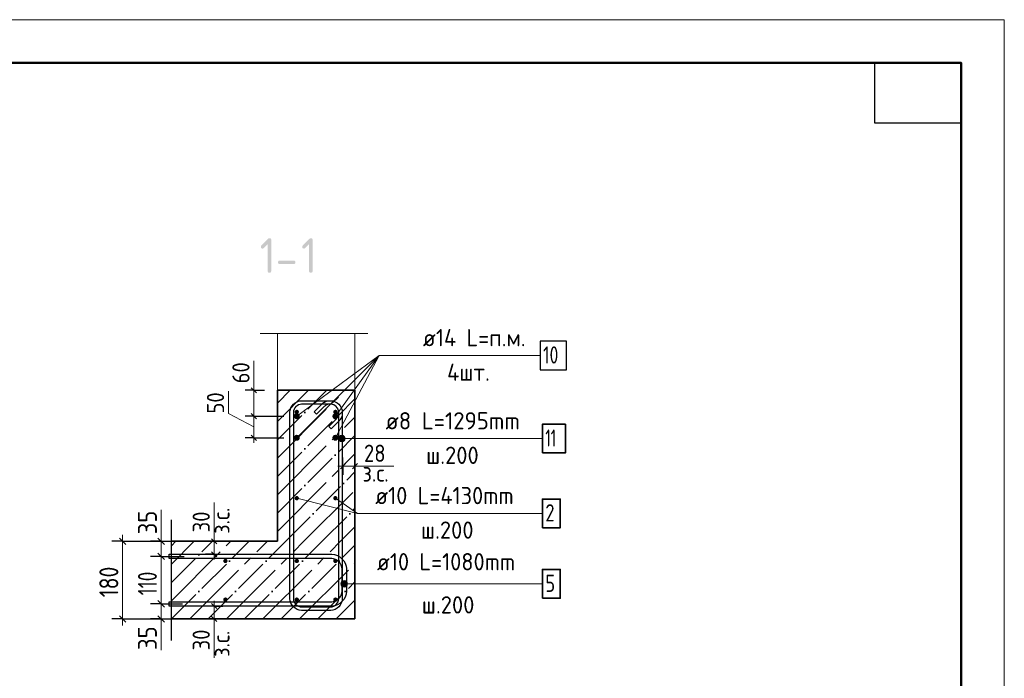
# Model space of a CAD drawing. Header units: millimetres. Extents: x -49773 to 2322955, y -3321 to 58485.
# Tile 225 of 256: x 949856 to 961274, y 49707 to 57340. Entities that reach past the tile are written whole.
import ezdxf

# ---------------------------------------------------------------- set-up
doc = ezdxf.new("R2010")
doc.units = ezdxf.units.MM
doc.linetypes.add('______11', pattern=[500, 400, -50, 0, -50])
doc.linetypes.add('______5', pattern=[1100, 800, -100, 100, -100])
for name, color, linetype, lineweight in [('Standard', 7, 'Continuous', 25), ('Арм.стержн. Арматура края', 96, 'Continuous', 35), ('Арм.стержн. вертикальными 1', 22, 'Continuous', 35), ('Арм.стержн. Доп. арматура', 180, 'Continuous', 35), ('Арм.стержн. Хомут', 240, 'Continuous', 35), ('Размерная линия_ общее', 7, 'Continuous', 13), ('Размерная линия_ общее_1', 7, 'Continuous', 13)]:
    doc.layers.add(name, color=color, linetype=linetype, lineweight=lineweight)
doc.styles.add('ISOCPEUR', font='txt')

msp = doc.modelspace()

# ---------------------------------------------------------------- hatches: boundary and pattern name
at = {"layer": 'Standard', "linetype": 'Continuous', "lineweight": 35, "transparency": 33554687}
for points in [[(952732.3, 54739.6), (952686.3, 54693.6), (952684.9, 54692.1), (952683.3, 54691), (952681.7, 54690), (952679.9, 54689.2), (952678.2, 54688.5), (952676.3, 54688.2), (952674.4, 54687.8), (952672.4, 54687.8), (952669.9, 54687.8), (952667.7, 54688.1), (952665.5, 54688.4), (952663.6, 54689.1), (952661.7, 54689.7), (952660.2, 54690.6), (952658.6, 54691.6), (952657.4, 54692.8), (952656.1, 54694.1), (952655.2, 54695.6), (952654.2, 54697.2), (952653.6, 54699.1), (952653, 54700.9), (952652.7, 54703.1), (952652.4, 54705.3), (952652.4, 54707.8), (952652.4, 54709.8), (952652.7, 54711.7), (952653.1, 54713.6), (952653.8, 54715.4), (952654.5, 54717.1), (952655.6, 54718.7), (952656.7, 54720.3), (952658.1, 54721.7), (952736.3, 54799.9), (952738.3, 54801.9), (952740.3, 54803.4), (952742.2, 54804.8), (952744.3, 54805.8), (952746.3, 54806.8), (952748.3, 54807.3), (952750.3, 54807.8), (952752.4, 54807.8), (952754.9, 54807.8), (952757.1, 54807.5), (952759.3, 54807.2), (952761.1, 54806.5), (952763, 54805.9), (952764.6, 54805), (952766.2, 54804), (952767.4, 54802.8), (952768.7, 54801.5), (952769.6, 54800), (952770.5, 54798.4), (952771.2, 54796.5), (952771.8, 54794.7), (952772.1, 54792.5), (952772.4, 54790.3), (952772.4, 54787.8), (952772.4, 54427.8), (952772.4, 54425.3), (952772.1, 54423.1), (952771.8, 54420.9), (952771.2, 54419), (952770.5, 54417.2), (952769.6, 54415.6), (952768.7, 54414), (952767.4, 54412.8), (952766.2, 54411.5), (952764.6, 54410.6), (952763, 54409.7), (952761.1, 54409), (952759.3, 54408.4), (952757.1, 54408.1), (952754.9, 54407.8), (952752.4, 54407.8), (952749.9, 54407.8), (952747.7, 54408.1), (952745.5, 54408.4), (952743.6, 54409), (952741.7, 54409.7), (952740.2, 54410.6), (952738.6, 54411.5), (952737.4, 54412.8), (952736.1, 54414), (952735.2, 54415.6), (952734.2, 54417.2), (952733.6, 54419), (952733, 54420.9), (952732.7, 54423.1), (952732.3, 54425.3), (952732.3, 54427.8)], [(953212.1, 54739.6), (953166.1, 54693.6), (953164.6, 54692.1), (953163.1, 54691), (953161.5, 54690), (953159.7, 54689.2), (953158, 54688.5), (953156.1, 54688.2), (953154.2, 54687.8), (953152.1, 54687.8), (953149.6, 54687.8), (953147.5, 54688.1), (953145.3, 54688.4), (953143.4, 54689.1), (953141.5, 54689.7), (953140, 54690.6), (953138.4, 54691.6), (953137.2, 54692.8), (953135.9, 54694.1), (953135, 54695.6), (953134, 54697.2), (953133.4, 54699.1), (953132.8, 54700.9), (953132.5, 54703.1), (953132.1, 54705.3), (953132.1, 54707.8), (953132.1, 54709.8), (953132.5, 54711.7), (953132.9, 54713.6), (953133.6, 54715.4), (953134.3, 54717.1), (953135.4, 54718.7), (953136.5, 54720.3), (953137.9, 54721.7), (953216.1, 54799.9), (953218, 54801.9), (953220, 54803.4), (953222, 54804.8), (953224, 54805.8), (953226.1, 54806.8), (953228.1, 54807.3), (953230.1, 54807.8), (953232.2, 54807.8), (953234.7, 54807.8), (953236.9, 54807.5), (953239.1, 54807.2), (953240.9, 54806.5), (953242.8, 54805.9), (953244.4, 54805), (953245.9, 54804), (953247.2, 54802.8), (953248.4, 54801.5), (953249.4, 54800), (953250.3, 54798.4), (953250.9, 54796.5), (953251.6, 54794.7), (953251.9, 54792.5), (953252.2, 54790.3), (953252.2, 54787.8), (953252.2, 54427.8), (953252.2, 54425.3), (953251.9, 54423.1), (953251.6, 54420.9), (953250.9, 54419), (953250.3, 54417.2), (953249.4, 54415.6), (953248.4, 54414), (953247.2, 54412.8), (953245.9, 54411.5), (953244.4, 54410.6), (953242.8, 54409.7), (953240.9, 54409), (953239.1, 54408.4), (953236.9, 54408.1), (953234.7, 54407.8), (953232.2, 54407.8), (953229.7, 54407.8), (953227.5, 54408.1), (953225.3, 54408.4), (953223.4, 54409), (953221.5, 54409.7), (953219.9, 54410.6), (953218.4, 54411.5), (953217.1, 54412.8), (953215.9, 54414), (953214.9, 54415.6), (953214, 54417.2), (953213.4, 54419), (953212.8, 54420.9), (953212.4, 54423.1), (953212.1, 54425.3), (953212.1, 54427.8)], [(953032.4, 54507.6), (952872.5, 54507.6), (952870, 54507.6), (952867.8, 54507.9), (952865.6, 54508.2), (952863.7, 54508.9), (952861.9, 54509.5), (952860.3, 54510.4), (952858.7, 54511.4), (952857.5, 54512.6), (952856.2, 54513.9), (952855.3, 54515.4), (952854.4, 54517), (952853.7, 54518.9), (952853.1, 54520.8), (952852.8, 54522.9), (952852.5, 54525.1), (952852.5, 54527.6), (952852.5, 54530.1), (952852.8, 54532.3), (952853.1, 54534.5), (952853.7, 54536.4), (952854.4, 54538.3), (952855.3, 54539.8), (952856.2, 54541.4), (952857.5, 54542.7), (952858.7, 54543.9), (952860.3, 54544.9), (952861.9, 54545.8), (952863.7, 54546.4), (952865.6, 54547), (952867.8, 54547.4), (952870, 54547.7), (952872.5, 54547.7), (953032.4, 54547.7), (953034.9, 54547.7), (953037.1, 54547.4), (953039.3, 54547), (953041.2, 54546.4), (953043, 54545.8), (953044.6, 54544.9), (953046.2, 54543.9), (953047.4, 54542.7), (953048.7, 54541.4), (953049.6, 54539.8), (953050.5, 54538.3), (953051.2, 54536.4), (953051.8, 54534.5), (953052.1, 54532.3), (953052.4, 54530.1), (953052.4, 54527.6), (953052.4, 54525.1), (953052.1, 54522.9), (953051.8, 54520.8), (953051.2, 54518.9), (953050.5, 54517), (953049.6, 54515.4), (953048.7, 54513.9), (953047.4, 54512.6), (953046.2, 54511.4), (953044.6, 54510.4), (953043, 54509.5), (953041.2, 54508.9), (953039.3, 54508.2), (953037.1, 54507.9), (953034.9, 54507.6)]]:
    msp.add_hatch(color=7, dxfattribs=at).paths.add_polyline_path(points, flags=16)
at = {"layer": 'Арм.стержн. Арматура края', "linetype": 'Continuous', "lineweight": 13, "transparency": 33554687}
for points in [[(953587, 50782.9), (953587, 50820.4), (953581.7, 50801.6)], [(953600.5, 50769.4), (953600.5, 50833.9), (953587, 50820.4)], [(953600.5, 50769.4), (953587, 50820.4), (953587, 50782.9)], [(953619.2, 50764.1), (953619.2, 50839.1), (953600.5, 50833.9)], [(953619.2, 50764.1), (953600.5, 50833.9), (953600.5, 50769.4)], [(953638, 50769.4), (953638, 50833.9), (953619.2, 50839.1)], [(953638, 50769.4), (953619.2, 50839.1), (953619.2, 50764.1)], [(953651.4, 50782.9), (953651.4, 50820.4), (953638, 50833.9)], [(953651.4, 50782.9), (953638, 50833.9), (953638, 50769.4)], [(953651.4, 50820.4), (953651.4, 50782.9), (953656.7, 50801.6)]]:
    msp.add_hatch(color=7, dxfattribs=at).paths.add_polyline_path(points)
at = {"layer": 'Арм.стержн. вертикальными 1', "linetype": 'Continuous', "lineweight": 50, "transparency": 33554687}
for points in [[(953094.2, 52794.7), (953092.3, 52804.2), (953086.9, 52812.3), (953078.8, 52817.8), (953069.2, 52819.7), (953059.6, 52817.8), (953051.5, 52812.3), (953046.1, 52804.2), (953044.2, 52794.7), (953046.1, 52785.1), (953051.5, 52777), (953059.6, 52771.6), (953069.2, 52769.7), (953078.8, 52771.6), (953086.9, 52777), (953092.3, 52785.1)], [(953541.9, 52794.7), (953540, 52804.2), (953534.5, 52812.3), (953526.4, 52817.8), (953516.9, 52819.7), (953507.3, 52817.8), (953499.2, 52812.3), (953493.8, 52804.2), (953491.9, 52794.7), (953493.8, 52785.1), (953499.2, 52777), (953507.3, 52771.6), (953516.9, 52769.7), (953526.4, 52771.6), (953534.5, 52777), (953540, 52785.1)], [(953094.2, 51794.7), (953092.3, 51804.2), (953086.9, 51812.3), (953078.8, 51817.8), (953069.2, 51819.7), (953059.6, 51817.8), (953051.5, 51812.3), (953046.1, 51804.2), (953044.2, 51794.7), (953046.1, 51785.1), (953051.5, 51777), (953059.6, 51771.6), (953069.2, 51769.7), (953078.8, 51771.6), (953086.9, 51777), (953092.3, 51785.1)], [(953541.9, 51794.7), (953540, 51804.2), (953534.5, 51812.3), (953526.4, 51817.8), (953516.9, 51819.7), (953507.3, 51817.8), (953499.2, 51812.3), (953493.8, 51804.2), (953491.9, 51794.7), (953493.8, 51785.1), (953499.2, 51777), (953507.3, 51771.6), (953516.9, 51769.7), (953526.4, 51771.6), (953534.5, 51777), (953540, 51785.1)], [(952266.7, 51067.2), (952264.8, 51076.7), (952259.4, 51084.9), (952251.3, 51090.3), (952241.7, 51092.2), (952232.1, 51090.3), (952224, 51084.9), (952218.6, 51076.7), (952216.7, 51067.2), (952218.6, 51057.6), (952224, 51049.5), (952232.1, 51044.1), (952241.7, 51042.2), (952251.3, 51044.1), (952259.4, 51049.5), (952264.8, 51057.6)], [(953094.2, 51067.2), (953092.3, 51076.7), (953086.9, 51084.9), (953078.8, 51090.3), (953069.2, 51092.2), (953059.6, 51090.3), (953051.5, 51084.9), (953046.1, 51076.7), (953044.2, 51067.2), (953046.1, 51057.6), (953051.5, 51049.5), (953059.6, 51044.1), (953069.2, 51042.2), (953078.8, 51044.1), (953086.9, 51049.5), (953092.3, 51057.6)], [(953541.9, 51067.2), (953540, 51076.7), (953534.5, 51084.9), (953526.4, 51090.3), (953516.9, 51092.2), (953507.3, 51090.3), (953499.2, 51084.9), (953493.8, 51076.7), (953491.9, 51067.2), (953493.8, 51057.6), (953499.2, 51049.5), (953507.3, 51044.1), (953516.9, 51042.2), (953526.4, 51044.1), (953534.5, 51049.5), (953540, 51057.6)], [(952266.7, 50619.5), (952264.8, 50629.1), (952259.4, 50637.2), (952251.3, 50642.6), (952241.7, 50644.5), (952232.1, 50642.6), (952224, 50637.2), (952218.6, 50629.1), (952216.7, 50619.5), (952218.6, 50610), (952224, 50601.8), (952232.1, 50596.4), (952241.7, 50594.5), (952251.3, 50596.4), (952259.4, 50601.8), (952264.8, 50610)], [(953094.2, 50619.5), (953092.3, 50629.1), (953086.9, 50637.2), (953078.8, 50642.6), (953069.2, 50644.5), (953059.6, 50642.6), (953051.5, 50637.2), (953046.1, 50629.1), (953044.2, 50619.5), (953046.1, 50610), (953051.5, 50601.8), (953059.6, 50596.4), (953069.2, 50594.5), (953078.8, 50596.4), (953086.9, 50601.8), (953092.3, 50610)], [(953541.9, 50619.5), (953540, 50629.1), (953534.5, 50637.2), (953526.4, 50642.6), (953516.9, 50644.5), (953507.3, 50642.6), (953499.2, 50637.2), (953493.8, 50629.1), (953491.9, 50619.5), (953493.8, 50610), (953499.2, 50601.8), (953507.3, 50596.4), (953516.9, 50594.5), (953526.4, 50596.4), (953534.5, 50601.8), (953540, 50610)]]:
    msp.add_hatch(color=4, dxfattribs=at).paths.add_polyline_path(points)
at = {"layer": 'Арм.стержн. Доп. арматура', "linetype": 'Continuous', "lineweight": 50, "transparency": 33554687}
for points in [[(953104.2, 52744.7), (953101.5, 52758.1), (953093.9, 52769.4), (953082.6, 52777), (953069.2, 52779.7), (953055.8, 52777), (953044.5, 52769.4), (953036.9, 52758.1), (953034.2, 52744.7), (953036.9, 52731.3), (953044.5, 52719.9), (953055.8, 52712.3), (953069.2, 52709.7), (953082.6, 52712.3), (953093.9, 52719.9), (953101.5, 52731.3)], [(953551.9, 52744.7), (953549.2, 52758.1), (953541.6, 52769.4), (953530.2, 52777), (953516.9, 52779.7), (953503.5, 52777), (953492.1, 52769.4), (953484.5, 52758.1), (953481.9, 52744.7), (953484.5, 52731.3), (953492.1, 52719.9), (953503.5, 52712.3), (953516.9, 52709.7), (953530.2, 52712.3), (953541.6, 52719.9), (953549.2, 52731.3)], [(953104.2, 52494.7), (953101.5, 52508.1), (953093.9, 52519.4), (953082.6, 52527), (953069.2, 52529.7), (953055.8, 52527), (953044.5, 52519.4), (953036.9, 52508.1), (953034.2, 52494.7), (953036.9, 52481.3), (953044.5, 52469.9), (953055.8, 52462.3), (953069.2, 52459.7), (953082.6, 52462.3), (953093.9, 52469.9), (953101.5, 52481.3)], [(953551.9, 52494.7), (953549.2, 52508.1), (953541.6, 52519.4), (953530.2, 52527), (953516.9, 52529.7), (953503.5, 52527), (953492.1, 52519.4), (953484.5, 52508.1), (953481.9, 52494.7), (953484.5, 52481.3), (953492.1, 52469.9), (953503.5, 52462.3), (953516.9, 52459.7), (953530.2, 52462.3), (953541.6, 52469.9), (953549.2, 52481.3)]]:
    msp.add_hatch(color=7, dxfattribs=at).paths.add_polyline_path(points)
at = {"layer": 'Арм.стержн. Хомут', "linetype": 'Continuous', "lineweight": 13, "transparency": 33554687}
for points in [[(953572.8, 52517.2), (953591.6, 52447.4), (953591.6, 52522.4)], [(953591.6, 52522.4), (953591.6, 52447.4), (953610.3, 52452.7)], [(953591.6, 52522.4), (953610.3, 52452.7), (953610.3, 52517.2)], [(953559.3, 52466.2), (953559.3, 52503.7), (953554.1, 52484.9)], [(953559.3, 52503.7), (953572.8, 52452.7), (953572.8, 52517.2)], [(953559.3, 52503.7), (953559.3, 52466.2), (953572.8, 52452.7)], [(953572.8, 52517.2), (953572.8, 52452.7), (953591.6, 52447.4)], [(953610.3, 52517.2), (953610.3, 52452.7), (953623.8, 52466.2)], [(953610.3, 52517.2), (953623.8, 52466.2), (953623.8, 52503.7)], [(953623.8, 52503.7), (953623.8, 52466.2), (953629, 52484.9)]]:
    msp.add_hatch(color=7, dxfattribs=at).paths.add_polyline_path(points)

# ---------------------------------------------------------------- linework, layer by layer
at = {"layer": 'Standard', "color": 7, "linetype": 'Continuous', "lineweight": 13, "transparency": 33554687}
for p, q in [((952644.2, 53703.4), (953894.2, 53703.4)), ((953744.2, 52165), (954194.2, 52165)), ((952110.8, 51294.7), (952110.8, 51744.7)), ((953069.2, 51794.7), (953771.6, 51618.3)), ((952110.8, 50394.7), (952110.8, 49944.7))]:
    msp.add_line(p, q, dxfattribs=at)
at = {"layer": 'Standard', "color": 253, "linetype": '______11', "lineweight": 35, "true_color": 0xababab, "transparency": 33554687}
for p, q in [((952844.2, 52471.1), (953417.8, 53044.7)), ((952844.2, 52895.3), (952993.5, 53044.7)), ((952844.2, 52046.8), (953744.2, 52946.8)), ((952844.2, 51622.5), (953744.2, 52522.5)), ((952940.6, 51294.7), (953744.2, 52098.3)), ((953364.8, 51294.7), (953744.2, 51674)), ((951615.8, 51242.7), (951667.8, 51294.7)), ((951615.8, 50818.4), (952092, 51294.7)), ((951616.3, 50394.7), (952516.3, 51294.7)), ((952040.6, 50394.7), (952940.6, 51294.7)), ((952464.8, 50394.7), (953364.8, 51294.7)), ((952889.1, 50394.7), (953744.2, 51249.8)), ((953313.4, 50394.7), (953744.2, 50825.5)), ((953737.6, 50394.7), (953744.2, 50401.2))]:
    msp.add_line(p, q, dxfattribs=at)
at = {"layer": 'Standard', "color": 253, "linetype": '______5', "lineweight": 35, "true_color": 0xababab, "transparency": 33554687}
for p, q in [((952844.2, 52259), (953629.9, 53044.7)), ((952844.2, 52683.2), (953205.7, 53044.7)), ((952844.2, 51834.7), (953744.2, 52734.7)), ((952844.2, 51410.4), (953744.2, 52310.4)), ((953152.7, 51294.7), (953744.2, 51886.2)), ((953577, 51294.7), (953744.2, 51461.9)), ((951615.8, 51030.5), (951879.9, 51294.7)), ((951615.8, 50606.3), (952304.2, 51294.7)), ((951828.4, 50394.7), (952728.4, 51294.7)), ((952252.7, 50394.7), (953152.7, 51294.7)), ((952677, 50394.7), (953577, 51294.7)), ((953101.2, 50394.7), (953744.2, 51037.6)), ((953525.5, 50394.7), (953744.2, 50613.4))]:
    msp.add_line(p, q, dxfattribs=at)
at = {"layer": 'Standard', "color": 7, "linetype": 'Continuous', "lineweight": 35, "transparency": 33554687}
for p, q in [((952844.2, 53044.7), (952844.2, 51294.7)), ((953744.2, 53044.7), (952844.2, 53044.7)), ((953744.2, 51294.7), (953744.2, 53044.7)), ((952844.2, 51294.7), (951615.8, 51294.7)), ((953744.2, 50394.7), (953744.2, 51294.7)), ((951615.8, 50394.7), (953744.2, 50394.7))]:
    msp.add_line(p, q, dxfattribs=at)
at = {"layer": 'Standard', "color": 7, "linetype": 'Continuous', "lineweight": 25, "transparency": 33554687}
msp.add_line((951615.8, 50144.7), (951615.8, 51544.7), dxfattribs=at)
at = {"layer": 'Standard', "color": 7, "linetype": 'Continuous', "lineweight": 13, "transparency": 33554687}
msp.add_lwpolyline([(919273.5, -2060.4), (961273.5, -2060.4), (961273.5, 57339.6), (919273.5, 57339.6), (919273.5, -2060.4)], close=True, dxfattribs=at)
at = {"layer": 'Standard', "color": 7, "linetype": 'Continuous', "lineweight": 50, "transparency": 33554687}
msp.add_lwpolyline([(921273.5, 56839.6), (960773.5, 56839.6), (960773.5, -1560.4), (921273.5, -1560.4), (921273.5, 56839.6)], close=True, dxfattribs=at)
at = {"layer": 'Standard', "color": 7, "linetype": 'Continuous', "lineweight": 25, "transparency": 33554687}
msp.add_lwpolyline([(960773.5, 56839.6), (960773.5, 56139.6), (959773.5, 56139.6), (959773.5, 56839.6), (960773.5, 56839.6)], close=True, dxfattribs=at)
at = {"layer": 'Standard', "color": 7, "linetype": 'Continuous', "lineweight": 13, "transparency": 33554687}
msp.add_lwpolyline([(952844.2, 53044.7), (953744.2, 53044.7), (953744.2, 53703.4), (952844.2, 53703.4), (952844.2, 53044.7)], dxfattribs=at)
at = {"layer": 'Арм.стержн. Арматура края', "color": 7, "linetype": 'Continuous', "lineweight": 13, "transparency": 33554687}
for p, q in [((953619.2, 50839.1), (953619.2, 50839.1)), ((953581.7, 50801.6), (953581.7, 50801.6)), ((953898.2, 50801.6), (953619.2, 50801.6)), ((953619.2, 50764.1), (953619.2, 50764.1)), ((953656.7, 50801.6), (953656.7, 50801.6)), ((953898.2, 50801.6), (955918.2, 50801.6))]:
    msp.add_line(p, q, dxfattribs=at)
at = {"layer": 'Арм.стержн. Арматура края', "color": 4, "linetype": 'Continuous', "lineweight": 25, "transparency": 33554687}
msp.add_lwpolyline([(951590.8, 50594.7), (953474, 50594.7), (953496.6, 50597.8), (953519.5, 50605.3), (953540.5, 50617.1), (953557.5, 50631.3), (953571.8, 50648.4), (953583.5, 50669.4), (953591.1, 50692.3), (953594.2, 50714.9), (953594.2, 50974.5), (953591.1, 50997.1), (953583.5, 51020), (953571.8, 51040.9), (953557.5, 51058), (953540.5, 51072.2), (953519.5, 51084), (953496.6, 51091.5), (953474, 51094.7), (951590.8, 51094.7), (951590.8, 51144.7), (953477.5, 51144.7), (953508, 51140.4), (953539.7, 51129.9), (953568.9, 51113.6), (953593, 51093.5), (953613.1, 51069.4), (953629.5, 51040.2), (953640, 51008.4), (953644.2, 50977.9), (953644.2, 50711.4), (953640, 50680.9), (953629.5, 50649.1), (953613.1, 50619.9), (953593, 50595.8), (953568.9, 50575.7), (953539.7, 50559.4), (953508, 50548.9), (953477.5, 50544.7), (951590.8, 50544.7), (951590.8, 50594.7)], dxfattribs=at)
at = {"layer": 'Арм.стержн. Арматура края', "color": 7, "linetype": 'Continuous', "lineweight": 35, "transparency": 33554687}
msp.add_lwpolyline([(955918.2, 50634.9), (956124.9, 50634.9), (956124.9, 50968.3), (955918.2, 50968.3), (955918.2, 50634.9)], dxfattribs=at)
at = {"layer": 'Арм.стержн. Арматура края', "color": 7, "linetype": 'Continuous', "lineweight": 13, "transparency": 33554687}
msp.add_circle((953619.2, 50801.6), 37.5, dxfattribs=at)
at = {"layer": 'Арм.стержн. вертикальными 1', "color": 7, "linetype": 'Continuous', "lineweight": 13, "transparency": 33554687}
for q in [(953516.9, 51794.7), (955918.2, 51618.3)]:
    msp.add_line((953771.6, 51618.3), q, dxfattribs=at)
at = {"layer": 'Арм.стержн. вертикальными 1', "color": 7, "linetype": 'Continuous', "lineweight": 35, "transparency": 33554687}
msp.add_lwpolyline([(955918.2, 51451.6), (956124.9, 51451.6), (956124.9, 51784.9), (955918.2, 51784.9), (955918.2, 51451.6)], dxfattribs=at)
at = {"layer": 'Арм.стержн. Доп. арматура', "color": 7, "linetype": 'Continuous', "lineweight": 13, "transparency": 33554687}
for q in [(953069.2, 52744.7), (953069.2, 52494.7), (953516.9, 52744.7), (953516.9, 52494.7), (955891.6, 53448.2)]:
    msp.add_line((954024.9, 53448.2), q, dxfattribs=at)
at = {"layer": 'Арм.стержн. Доп. арматура', "color": 7, "linetype": 'Continuous', "lineweight": 25, "transparency": 33554687}
msp.add_lwpolyline([(955891.6, 53281.5), (956198.3, 53281.5), (956198.3, 53614.9), (955891.6, 53614.9), (955891.6, 53281.5)], dxfattribs=at)
at = {"layer": 'Арм.стержн. Хомут', "color": 7, "linetype": 'Continuous', "lineweight": 13, "transparency": 33554687}
for p, q in [((953591.6, 52522.4), (953591.6, 52522.4)), ((953554.1, 52484.9), (953554.1, 52484.9)), ((953591.6, 52484.9), (955918.2, 52484.9)), ((953591.6, 52484.9), (953591.6, 52484.9)), ((953591.6, 52447.4), (953591.6, 52447.4)), ((953629, 52484.9), (953629, 52484.9))]:
    msp.add_line(p, q, dxfattribs=at)
at = {"layer": 'Арм.стержн. Хомут', "color": 40, "linetype": 'Continuous', "lineweight": 25, "transparency": 33554687}
msp.add_lwpolyline([(953439.6, 52626), (953528.9, 52715.3), (953535.1, 52722.4), (953540.6, 52730), (953545.3, 52738.1), (953549.2, 52746.4), (953552.3, 52755), (953554.7, 52764.1), (953556.2, 52773.3), (953556.9, 52782.7), (953556.9, 52788.5), (953554.3, 52806.6), (953548.3, 52824.9), (953538.9, 52841.7), (953527.5, 52855.3), (953513.9, 52866.7), (953497.1, 52876.1), (953478.8, 52882.1), (953460.7, 52884.7), (953125.4, 52884.7), (953107.3, 52882.1), (953089, 52876.1), (953072.2, 52866.7), (953058.5, 52855.3), (953047.2, 52841.7), (953037.8, 52824.9), (953031.7, 52806.6), (953029.2, 52788.5), (953029.2, 50630.7), (953031.7, 50612.6), (953037.8, 50594.3), (953047.2, 50577.5), (953058.5, 50563.9), (953072.2, 50552.5), (953089, 50543.1), (953107.3, 50537), (953125.4, 50534.5), (953460.7, 50534.5), (953478.8, 50537), (953497.1, 50543.1), (953513.9, 50552.5), (953527.5, 50563.9), (953538.9, 50577.5), (953548.3, 50594.3), (953554.3, 50612.6), (953556.9, 50630.7), (953556.9, 52788.5), (953554.3, 52806.6), (953548.3, 52824.9), (953538.9, 52841.7), (953527.5, 52855.3), (953513.9, 52866.7), (953497.1, 52876.1), (953478.8, 52882.1), (953460.7, 52884.7), (953454.9, 52884.7), (953445.5, 52884), (953436.3, 52882.5), (953427.2, 52880.1), (953418.6, 52877), (953410.3, 52873.1), (953402.2, 52868.4), (953394.6, 52862.9), (953387.5, 52856.7), (953298.2, 52767.4), (953269.9, 52795.7), (953360.2, 52886), (953369.7, 52894.3), (953380.3, 52901.9), (953391.6, 52908.5), (953403.3, 52914), (953415.4, 52918.4), (953428, 52921.7), (953440.9, 52923.8), (953453.5, 52924.7), (953463.5, 52924.7), (953487.9, 52921.3), (953513.3, 52912.9), (953536.7, 52899.8), (953555.9, 52883.7), (953572, 52864.5), (953585.1, 52841.1), (953593.5, 52815.7), (953596.9, 52791.3), (953596.9, 50627.9), (953593.5, 50603.5), (953585.1, 50578.1), (953572, 50554.7), (953555.9, 50535.5), (953536.7, 50519.4), (953513.3, 50506.3), (953487.9, 50497.9), (953463.5, 50494.5), (953122.6, 50494.5), (953098.2, 50497.9), (953072.8, 50506.3), (953049.4, 50519.4), (953030.2, 50535.5), (953014.1, 50554.7), (953001, 50578.1), (952992.6, 50603.5), (952989.2, 50627.9), (952989.2, 52791.3), (952992.6, 52815.7), (953001, 52841.1), (953014.1, 52864.5), (953030.2, 52883.7), (953049.4, 52899.8), (953072.8, 52912.9), (953098.2, 52921.3), (953122.6, 52924.7), (953463.5, 52924.7), (953487.9, 52921.3), (953513.3, 52912.9), (953536.7, 52899.8), (953555.9, 52883.7), (953572, 52864.5), (953585.1, 52841.1), (953593.5, 52815.7), (953596.9, 52791.3), (953596.9, 52781.3), (953596, 52768.7), (953593.9, 52755.8), (953590.6, 52743.2), (953586.2, 52731.1), (953580.8, 52719.4), (953574.1, 52708.1), (953566.5, 52697.6), (953558.2, 52688), (953467.9, 52597.7), (953439.6, 52626)], dxfattribs=at)
at = {"layer": 'Арм.стержн. Хомут', "color": 7, "linetype": 'Continuous', "lineweight": 35, "transparency": 33554687}
msp.add_lwpolyline([(955918.2, 52318.3), (956184.9, 52318.3), (956184.9, 52651.6), (955918.2, 52651.6), (955918.2, 52318.3)], dxfattribs=at)
at = {"layer": 'Арм.стержн. Хомут', "color": 7, "linetype": 'Continuous', "lineweight": 13, "transparency": 33554687}
msp.add_circle((953591.6, 52484.9), 37.5, dxfattribs=at)
at = {"layer": 'Размерная линия_ общее', "color": 7, "linetype": 'Continuous', "lineweight": 13, "transparency": 33554687}
for p, q in [((951497.3, 51375.6), (951497.3, 51661.6)), ((951049.7, 51294.7), (951049.7, 51369.7)), ((951497.2, 51207.2), (951497.3, 51375.6)), ((951497.2, 51294.7), (951497.2, 51369.7)), ((951497.2, 51119.7), (951497.2, 51294.7)), ((951497.2, 50569.7), (951497.2, 51119.7)), ((951497.2, 50482.2), (951496.9, 50321.2)), ((951497.2, 50394.7), (951497.2, 50569.7)), ((951049.7, 50394.7), (951049.7, 50319.7)), ((951497.2, 50394.7), (951497.2, 50319.7)), ((951496.9, 50321.2), (951496.9, 50035.2))]:
    msp.add_line(p, q, dxfattribs=at)
at = {"layer": 'Размерная линия_ общее', "color": 253, "linetype": 'Continuous', "lineweight": -3, "true_color": 0xa0a0a0, "transparency": 33554687}
for p, q in [((951049.7, 51294.7), (950924.7, 51294.7)), ((951049.7, 51294.7), (951174.7, 51294.7)), ((951049.7, 51294.7), (951765.2, 51294.7)), ((951497.2, 51294.7), (951372.2, 51294.7)), ((951497.2, 51294.7), (951622.2, 51294.7)), ((951497.2, 51294.7), (951793, 51294.7)), ((951497.2, 51119.7), (951372.2, 51119.7)), ((951497.2, 51119.7), (951622.2, 51119.7)), ((951497.2, 51119.7), (951763.6, 51119.7)), ((951497.2, 50569.7), (951372.2, 50569.7)), ((951497.2, 50569.7), (951622.2, 50569.7)), ((951497.2, 50569.7), (951743.1, 50569.7)), ((951049.7, 50394.7), (950924.7, 50394.7)), ((951049.7, 50394.7), (951174.7, 50394.7)), ((951049.7, 50394.7), (951732.9, 50394.7)), ((951497.2, 50394.7), (951372.2, 50394.7)), ((951497.2, 50394.7), (951622.2, 50394.7)), ((951497.2, 50394.7), (951832.9, 50394.7))]:
    msp.add_line(p, q, dxfattribs=at)
at = {"layer": 'Размерная линия_ общее', "color": 7, "linetype": 'Continuous', "lineweight": 25, "transparency": 33554687}
for p, q in [((951087.2, 51257.2), (951012.2, 51332.2)), ((951534.7, 51257.2), (951459.7, 51332.2)), ((951534.7, 51082.2), (951459.7, 51157.2)), ((951534.7, 50532.2), (951459.7, 50607.2)), ((951087.2, 50357.2), (951012.2, 50432.2)), ((951534.7, 50357.2), (951459.7, 50432.2))]:
    msp.add_line(p, q, dxfattribs=at)
at = {"layer": 'Размерная линия_ общее', "color": 7, "linetype": 'Continuous', "lineweight": 13, "transparency": 33554687}
msp.add_lwpolyline([(951049.7, 50394.7), (951049.7, 50566.7), (951049.7, 50566.7), (951049.7, 51294.7)], dxfattribs=at)
at = {"layer": 'Размерная линия_ общее_1', "color": 7, "linetype": 'Continuous', "lineweight": 13, "transparency": 33554687}
for p, q in [((952571.5, 53124.8), (952571.5, 53384.8)), ((952571.5, 52894.7), (952571.5, 53124.8)), ((952571.5, 53044.7), (952571.5, 53104.7)), ((952276.6, 52775.4), (952276.6, 53035.4)), ((952571.5, 52619.7), (952276.6, 52775.4)), ((952571.5, 52494.7), (952571.5, 52744.7)), ((952571.5, 52494.7), (952571.5, 52434.7)), ((953604.2, 52165), (953544.2, 52165)), ((953604.2, 52165), (953744.2, 52165)), ((953744.2, 52165), (953804.2, 52165)), ((952110.8, 51294.7), (952110.8, 51354.7)), ((952110.8, 51144.7), (952110.8, 51294.7)), ((952110.8, 51144.7), (952110.8, 51084.7)), ((952110.8, 50544.7), (952110.8, 50604.7)), ((952110.8, 50544.7), (952110.8, 50394.7)), ((952110.8, 50394.7), (952110.8, 50334.7))]:
    msp.add_line(p, q, dxfattribs=at)
at = {"layer": 'Размерная линия_ общее_1', "color": 253, "linetype": 'Continuous', "lineweight": -3, "true_color": 0xa0a0a0, "transparency": 33554687}
for p, q in [((952571.5, 53044.7), (952471.5, 53044.7)), ((952571.5, 53044.7), (952671.5, 53044.7)), ((952571.5, 53044.7), (952694.2, 53044.7)), ((952571.5, 52744.7), (952471.5, 52744.7)), ((952571.5, 52744.7), (952671.5, 52744.7)), ((952571.5, 52744.7), (952919.2, 52744.7)), ((952571.5, 52494.7), (952471.5, 52494.7)), ((952571.5, 52494.7), (952671.5, 52494.7)), ((952571.5, 52494.7), (952919.2, 52494.7)), ((953604.2, 52165), (953604.2, 52265)), ((953744.2, 52165), (953744.2, 52265)), ((953604.2, 52165), (953604.2, 52065)), ((953604.2, 52165), (953604.2, 52165)), ((953744.2, 52165), (953744.2, 52065)), ((953744.2, 52165), (953744.2, 52165)), ((952110.8, 51294.7), (952010.8, 51294.7)), ((952110.8, 51294.7), (952210.8, 51294.7)), ((952110.8, 51144.7), (952010.8, 51144.7)), ((952110.8, 51144.7), (952210.8, 51144.7)), ((952110.8, 50544.7), (952010.8, 50544.7)), ((952110.8, 50544.7), (952210.8, 50544.7)), ((952110.8, 50394.7), (952010.8, 50394.7)), ((952110.8, 50394.7), (952210.8, 50394.7))]:
    msp.add_line(p, q, dxfattribs=at)
at = {"layer": 'Размерная линия_ общее_1', "color": 7, "linetype": 'Continuous', "lineweight": 25, "transparency": 33554687}
for p, q in [((952601.5, 53014.7), (952541.5, 53074.7)), ((952601.5, 52714.7), (952541.5, 52774.7)), ((952601.5, 52464.7), (952541.5, 52524.7)), ((953574.2, 52135), (953634.2, 52195)), ((953714.2, 52135), (953774.2, 52195)), ((952140.8, 51264.7), (952080.8, 51324.7)), ((952140.8, 51114.7), (952080.8, 51174.7)), ((952080.8, 50574.7), (952140.8, 50514.7)), ((952080.8, 50424.7), (952140.8, 50364.7))]:
    msp.add_line(p, q, dxfattribs=at)
at = {"layer": 'Размерная линия_ общее_1', "color": 7, "linetype": 'Continuous', "lineweight": 13, "transparency": 33554687}
msp.add_lwpolyline([(952571.5, 52744.7), (952571.5, 52844.6), (952571.5, 52844.6), (952571.5, 53044.7)], dxfattribs=at)

# ---------------------------------------------------------------- texts
at = {"layer": 'Арм.стержн. Арматура края', "color": 7, "linetype": 'Continuous', "lineweight": 25, "transparency": 33554687, "char_height": 200, "attachment_point": 7, "style": 'ISOCPEUR'}
for s, insert, width in [('\\W0.94;ø10 L=1080mm ', (953998.2, 50958.3), 1913.071), ('\\W0.78;5', (955951.6, 50708.3), 217.601), ('\\W0.95;ш.200 ', (954518.2, 50458.3), 874.662)]:
    msp.add_mtext(s, dxfattribs=dict(at, insert=insert, width=width))
at = {"layer": 'Арм.стержн. вертикальными 1', "color": 7, "linetype": 'Continuous', "lineweight": 25, "transparency": 33554687, "char_height": 200, "attachment_point": 7, "style": 'ISOCPEUR'}
for s, insert, width in [('\\W0.94;ø10 L=4130mm ', (953978.2, 51724.9), 1933.181), ('\\W0.78;2', (955951.6, 51524.9), 217.601), ('\\W0.95;ш.200 ', (954508.2, 51324.9), 874.662)]:
    msp.add_mtext(s, dxfattribs=dict(at, insert=insert, width=width))
at = {"layer": 'Арм.стержн. Доп. арматура', "color": 7, "linetype": 'Continuous', "lineweight": 25, "transparency": 33554687, "char_height": 200, "attachment_point": 7, "style": 'ISOCPEUR'}
for s, insert, width in [('\\W0.94;ø14 L=п.м.', (954531.6, 53554.9), 1353.345), ('\\W0.75;10', (955924.9, 53354.9), 314.851), ('\\W0.95;4шт. ', (954811.6, 53154.9), 794.38)]:
    msp.add_mtext(s, dxfattribs=dict(at, insert=insert, width=width))
at = {"layer": 'Арм.стержн. Хомут', "color": 7, "linetype": 'Continuous', "lineweight": 25, "transparency": 33554687, "char_height": 200, "attachment_point": 7, "style": 'ISOCPEUR'}
for s, insert, width in [('\\W0.96;ø8 L=1295mm ', (954098.2, 52591.6), 1814.81), ('\\W0.62;11', (955951.6, 52391.6), 262.5), ('\\W0.95;ш.200 ', (954568.2, 52191.6), 874.662)]:
    msp.add_mtext(s, dxfattribs=dict(at, insert=insert, width=width))
at = {"layer": 'Размерная линия_ общее', "color": 7, "linetype": 'Continuous', "lineweight": 25, "transparency": 33554687, "char_height": 220, "attachment_point": 7, "rotation": 90, "style": 'ISOCPEUR'}
for s, insert, width in [('\\W0.87;35', (951447.3, 51375.6), 403.94), ('\\W0.83;180', (950999.7, 50646.7), 508.571), ('\\W0.74;110', (951447.2, 50668.7), 455.155), ('\\W0.87;35', (951446.9, 50035.2), 403.924)]:
    msp.add_mtext(s, dxfattribs=dict(at, insert=insert, width=width))
at = {"layer": 'Размерная линия_ общее_1', "color": 7, "linetype": 'Continuous', "lineweight": 18, "transparency": 33554687, "char_height": 200, "attachment_point": 7, "rotation": 90, "style": 'ISOCPEUR'}
for s, insert, width in [('\\W0.87;60', (952521.5, 53124.8), 367.21), ('\\W0.87;50', (952226.6, 52775.4), 367.202), ('\\W0.90;з.с.', (952289.5, 51382.6), 459.949), ('\\W0.87;30', (952060.8, 51398.7), 367.21), ('\\W0.87;30', (952060.8, 50030.6), 367.202), ('\\W0.90;з.с.', (952289.5, 49956.7), 459.942)]:
    msp.add_mtext(s, dxfattribs=dict(at, insert=insert, width=width))
at = {"layer": 'Размерная линия_ общее_1', "color": 7, "linetype": 'Continuous', "lineweight": 18, "transparency": 33554687, "char_height": 200, "attachment_point": 7, "style": 'ISOCPEUR'}
for s, insert, width in [('\\W0.87;28', (953848.3, 52215), 367.202), ('\\W0.90;з.с.', (953832.2, 51986.3), 459.949)]:
    msp.add_mtext(s, dxfattribs=dict(at, insert=insert, width=width))

doc.saveas('drawing.dxf')
